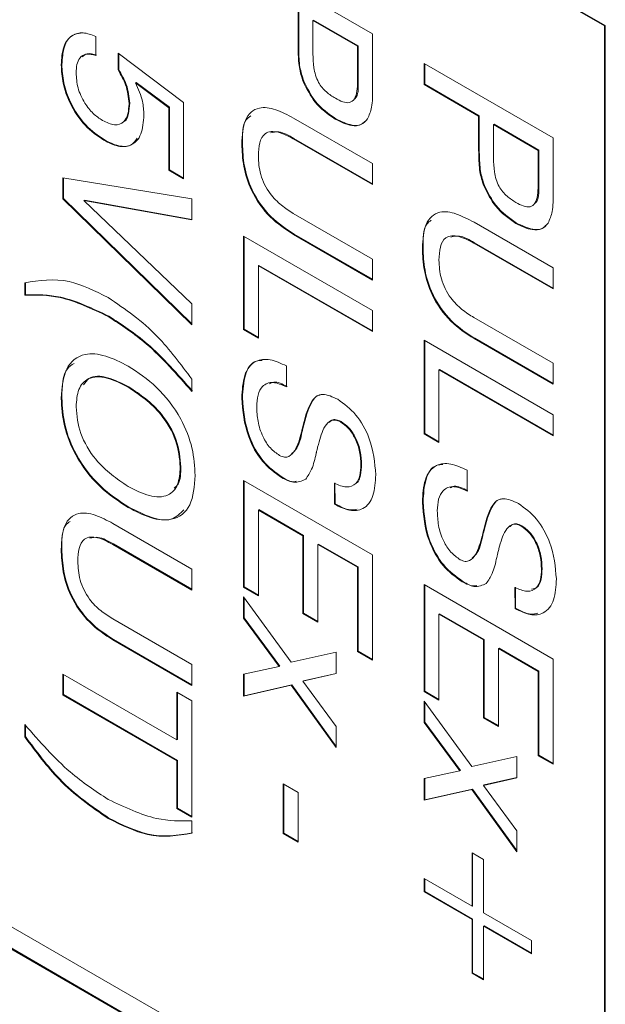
# Model space of a CAD drawing. Header units: millimetres. Extents: x 22 to 278, y 61 to 167.
# Tile 141 of 148: x 261.31 to 264.52, y 109.58 to 114.98. Entities that reach past the tile are written whole.
import ezdxf

# ---------------------------------------------------------------- set-up
doc = ezdxf.new("R2010")
doc.units = ezdxf.units.MM
doc.layers.get('0').update_dxf_attribs({"lineweight": 15})

msp = doc.modelspace()

# ---------------------------------------------------------------- linework, layer by layer
for p, q in [((264.5209, 114.9417), (239.5246, 129.3717)), ((264.5244, 114.9438), (239.5282, 129.3738)), ((239.5246, 122.5536), (264.5209, 108.1236)), ((264.5209, 108.0011), (239.5246, 122.4311)), ((264.5244, 108.0032), (239.5282, 122.4332)), ((262.541, 115.3069), (263.2481, 114.8987)), ((262.8401, 114.8525), (262.8401, 115.019)), ((262.8437, 114.8546), (262.8437, 115.0211)), ((262.9252, 114.974), (262.9217, 114.9719)), ((262.9217, 114.9719), (262.9217, 114.7879)), ((263.1665, 114.8306), (262.9217, 114.9719)), ((263.17, 114.8327), (262.9252, 114.974)), ((264.5244, 114.9438), (264.5209, 114.9417)), ((264.5209, 108.1236), (264.5209, 114.9417)), ((264.5244, 108.1256), (264.5244, 114.9438)), ((261.7318, 114.8842), (261.7318, 114.7795)), ((263.2481, 114.8987), (263.2481, 114.5962)), ((262.8437, 114.8546), (262.8401, 114.8525)), ((263.17, 114.8327), (263.1665, 114.8306)), ((263.1665, 114.6384), (263.1665, 114.8306)), ((263.17, 114.6405), (263.17, 114.8327)), ((261.8536, 114.7929), (262.2128, 114.5216)), ((261.8536, 114.7004), (261.8536, 114.7929)), ((261.8571, 114.7024), (261.8571, 114.7903)), ((261.5455, 114.7305), (261.5419, 114.7285)), ((261.8571, 114.7024), (261.8536, 114.7004)), ((263.5309, 114.7354), (264.238, 114.3272)), ((263.5309, 114.6202), (263.5309, 114.7354)), ((263.5344, 114.6223), (263.5344, 114.7334)), ((261.953, 114.632), (261.9495, 114.63)), ((262.1312, 114.4933), (261.9495, 114.63)), ((262.1347, 114.4954), (261.953, 114.632)), ((262.8718, 114.6382), (262.8683, 114.6362)), ((263.17, 114.6405), (263.1665, 114.6384)), ((263.5344, 114.6223), (263.5309, 114.6202)), ((263.8301, 114.4475), (263.5309, 114.6202)), ((263.8336, 114.4496), (263.5344, 114.6223)), ((261.9172, 114.5174), (261.9136, 114.5154)), ((262.1347, 114.4954), (262.1312, 114.4933)), ((262.1312, 114.15), (262.1312, 114.4933)), ((262.1347, 114.152), (262.1347, 114.4954)), ((262.2128, 114.5216), (262.2128, 114.1029)), ((262.8153, 114.4366), (263.2481, 114.1868)), ((263.0476, 114.4322), (263.0441, 114.4302)), ((263.8336, 114.4496), (263.8301, 114.4475)), ((263.8301, 114.281), (263.8301, 114.4475)), ((263.8336, 114.2831), (263.8336, 114.4496)), ((263.9152, 114.4025), (263.9117, 114.4004)), ((263.9117, 114.4004), (263.9117, 114.2164)), ((264.1564, 114.2591), (263.9117, 114.4004)), ((264.16, 114.2612), (263.9152, 114.4025)), ((262.8179, 114.3241), (262.8143, 114.3221)), ((263.2481, 114.0757), (262.8179, 114.3241)), ((264.238, 114.3272), (264.238, 114.0247)), ((261.7793, 114.3165), (261.7758, 114.3144)), ((262.5354, 114.2966), (262.5319, 114.2945)), ((263.2481, 114.0717), (262.8143, 114.3221)), ((263.8336, 114.2831), (263.8301, 114.281)), ((264.16, 114.2612), (264.1564, 114.2591)), ((264.1564, 114.0669), (264.1564, 114.2591)), ((264.16, 114.069), (264.16, 114.2612)), ((263.2481, 114.1868), (263.2481, 114.0717)), ((261.551, 114.1092), (262.2581, 113.9941)), ((261.551, 113.994), (261.551, 114.1092)), ((261.5545, 113.9961), (261.5545, 114.1086)), ((262.1347, 114.152), (262.1312, 114.15)), ((262.2128, 114.1029), (262.1312, 114.15)), ((262.2128, 114.107), (262.1347, 114.152)), ((263.8618, 114.0667), (263.8583, 114.0647)), ((264.16, 114.069), (264.1564, 114.0669)), ((261.5545, 113.9961), (261.551, 113.994)), ((262.2581, 113.3032), (261.551, 113.994)), ((262.2581, 113.3087), (261.5545, 113.9961)), ((261.6697, 113.9859), (261.6662, 113.9838)), ((261.6662, 113.9838), (262.2581, 113.4172)), ((262.2581, 113.8783), (261.6662, 113.9838)), ((262.2581, 113.881), (261.6697, 113.9859)), ((262.2581, 113.9941), (262.2581, 113.8783)), ((262.8143, 113.9138), (263.2481, 113.6634)), ((263.8053, 113.8651), (264.238, 113.6153)), ((264.0376, 113.8607), (264.034, 113.8587)), ((262.541, 113.789), (263.2481, 113.3807)), ((262.541, 113.276), (262.541, 113.789)), ((262.5445, 113.278), (262.5445, 113.7869)), ((262.8189, 113.8001), (262.8153, 113.7981)), ((263.2481, 113.5482), (262.8153, 113.7981)), ((263.2481, 113.5523), (262.8189, 113.8001)), ((263.8078, 113.7526), (263.8043, 113.7506)), ((264.238, 113.5002), (263.8043, 113.7506)), ((264.238, 113.5043), (263.8078, 113.7526)), ((263.5254, 113.7251), (263.5218, 113.7231)), ((262.6261, 113.6287), (262.6225, 113.6267)), ((262.6225, 113.6267), (262.6225, 113.2289)), ((263.2481, 113.2656), (262.6225, 113.6267)), ((263.2481, 113.2697), (262.6261, 113.6287)), ((263.2481, 113.6634), (263.2481, 113.5482)), ((264.238, 113.6153), (264.238, 113.5002)), ((261.3425, 113.4654), (261.3425, 113.5326)), ((261.346, 113.4674), (261.346, 113.5346)), ((261.346, 113.4674), (261.3425, 113.4654)), ((262.2581, 113.4172), (262.2581, 113.3032)), ((263.2481, 113.3807), (263.2481, 113.2656)), ((261.8036, 113.3498), (261.8, 113.3478)), ((263.8043, 113.3423), (264.238, 113.0919)), ((262.5445, 113.278), (262.541, 113.276)), ((262.6225, 113.2289), (262.541, 113.276)), ((262.6225, 113.233), (262.5445, 113.278)), ((263.5309, 113.2175), (264.238, 112.8093)), ((263.5309, 112.7045), (263.5309, 113.2175)), ((263.5344, 112.7066), (263.5344, 113.2154)), ((263.8088, 113.2286), (263.8053, 113.2266)), ((264.238, 112.9768), (263.8053, 113.2266)), ((264.238, 112.9808), (263.8088, 113.2286)), ((264.238, 113.0919), (264.238, 112.9768)), ((262.7767, 113.0771), (262.7767, 112.962)), ((263.616, 113.0573), (263.6125, 113.0552)), ((263.6125, 113.0552), (263.6125, 112.6574)), ((264.238, 112.6941), (263.6125, 113.0552)), ((264.238, 112.6982), (263.616, 113.0573)), ((262.2581, 113.004), (262.2581, 112.9368)), ((261.9126, 112.9624), (261.9091, 112.9603)), ((261.5455, 112.9013), (261.5419, 112.8993)), ((262.5354, 112.9028), (262.5319, 112.9008)), ((263.0761, 112.7722), (263.0726, 112.7702)), ((264.238, 112.8093), (264.238, 112.6941)), ((262.8631, 112.7168), (262.8595, 112.7147)), ((262.8667, 112.733), (262.8632, 112.7309)), ((263.5344, 112.7066), (263.5309, 112.7045)), ((263.6125, 112.6574), (263.5309, 112.7045)), ((263.6125, 112.6615), (263.5344, 112.7066)), ((262.1982, 112.5245), (262.1947, 112.5225)), ((263.1881, 112.5363), (263.1846, 112.5343)), ((263.7666, 112.5056), (263.7666, 112.3905)), ((262.541, 112.449), (263.2481, 112.0408)), ((262.541, 111.8628), (262.541, 112.449)), ((262.5445, 111.8648), (262.5445, 112.4469)), ((262.7537, 112.4663), (262.7502, 112.4643)), ((263.0396, 112.3182), (263.0391, 112.4336)), ((263.0431, 112.3202), (263.0427, 112.4356)), ((263.5254, 112.3313), (263.5218, 112.3293)), ((261.9126, 112.3028), (261.9091, 112.3008)), ((262.6261, 112.2888), (262.6225, 112.2867)), ((262.6225, 112.2867), (262.6225, 111.8157)), ((262.8673, 112.1454), (262.6225, 112.2867)), ((262.8708, 112.1475), (262.6261, 112.2888)), ((263.0431, 112.3202), (263.0396, 112.3182)), ((261.8254, 112.213), (262.2581, 111.9632)), ((264.066, 112.2008), (264.0625, 112.1987)), ((262.8708, 112.1475), (262.8673, 112.1454)), ((262.8673, 111.7188), (262.8673, 112.1454)), ((262.8708, 111.7209), (262.8708, 112.1475)), ((263.853, 112.1453), (263.8495, 112.1432)), ((263.8567, 112.1615), (263.8532, 112.1594)), ((261.5455, 112.073), (261.5419, 112.0709)), ((261.8279, 112.1005), (261.8244, 112.0985)), ((262.2581, 111.8481), (261.8244, 112.0985)), ((262.2581, 111.8522), (261.8279, 112.1005)), ((262.9524, 112.1004), (262.9489, 112.0983)), ((262.9489, 112.0983), (262.9489, 111.6717)), ((263.1665, 111.9727), (262.9489, 112.0983)), ((263.17, 111.9748), (262.9524, 112.1004)), ((263.2481, 112.0408), (263.2481, 111.4637)), ((262.2581, 111.9632), (262.2581, 111.8481)), ((263.17, 111.9748), (263.1665, 111.9727)), ((263.1665, 111.5108), (263.1665, 111.9727)), ((263.17, 111.5128), (263.17, 111.9748)), ((264.1781, 111.9648), (264.1746, 111.9628)), ((263.7437, 111.8949), (263.7401, 111.8928)), ((262.5445, 111.8648), (262.541, 111.8628)), ((262.6225, 111.8157), (262.541, 111.8628)), ((262.6225, 111.8197), (262.5445, 111.8648)), ((263.5309, 111.8775), (264.238, 111.4693)), ((263.5309, 111.2913), (263.5309, 111.8775)), ((263.5344, 111.2933), (263.5344, 111.8755)), ((264.0295, 111.7467), (264.0291, 111.8621)), ((264.033, 111.7487), (264.0326, 111.8641)), ((262.541, 111.8104), (262.8022, 111.4514)), ((262.541, 111.6928), (262.541, 111.8104)), ((262.5445, 111.6948), (262.5445, 111.8055)), ((264.033, 111.7487), (264.0295, 111.7467)), ((261.8244, 111.6902), (262.2581, 111.4398)), ((262.5445, 111.6948), (262.541, 111.6928)), ((262.7371, 111.4278), (262.541, 111.6928)), ((262.7407, 111.4298), (262.5445, 111.6948)), ((262.8708, 111.7209), (262.8673, 111.7188)), ((262.9489, 111.6717), (262.8673, 111.7188)), ((262.9489, 111.6758), (262.8708, 111.7209)), ((263.616, 111.7173), (263.6125, 111.7152)), ((263.6125, 111.7152), (263.6125, 111.2442)), ((263.8573, 111.5739), (263.6125, 111.7152)), ((263.8608, 111.576), (263.616, 111.7173)), ((261.8289, 111.5765), (261.8254, 111.5745)), ((262.2581, 111.3246), (261.8254, 111.5745)), ((262.2581, 111.3287), (261.8289, 111.5765)), ((263.8608, 111.576), (263.8573, 111.5739)), ((263.8573, 111.1474), (263.8573, 111.5739)), ((263.8608, 111.1494), (263.8608, 111.576)), ((263.9424, 111.5289), (263.9389, 111.5268)), ((263.9389, 111.5268), (263.9389, 111.1003)), ((264.1564, 111.4012), (263.9389, 111.5268)), ((264.16, 111.4033), (263.9424, 111.5289)), ((262.8022, 111.4514), (263.0486, 111.5069)), ((263.0486, 111.5069), (263.0486, 111.3894)), ((263.17, 111.5128), (263.1665, 111.5108)), ((263.2481, 111.4637), (263.1665, 111.5108)), ((263.2481, 111.4678), (263.17, 111.5128)), ((264.238, 111.4693), (264.238, 110.8922)), ((262.2581, 111.4398), (262.2581, 111.3246)), ((262.541, 111.3858), (262.7371, 111.4278)), ((262.7407, 111.4298), (262.7371, 111.4278)), ((261.551, 111.3874), (262.1765, 111.0263)), ((261.551, 111.2722), (261.551, 111.3874)), ((261.5545, 111.2743), (261.5545, 111.3853)), ((262.541, 111.266), (262.541, 111.3858)), ((262.5445, 111.2681), (262.5445, 111.3865)), ((263.0486, 111.3894), (262.8662, 111.3482)), ((263.0486, 111.3907), (262.8697, 111.3502)), ((264.16, 111.4033), (264.1564, 111.4012)), ((264.1564, 110.9393), (264.1564, 111.4012)), ((264.16, 110.9414), (264.16, 111.4033)), ((262.8031, 111.3257), (262.541, 111.266)), ((262.8067, 111.3277), (262.5445, 111.2681)), ((262.8067, 111.3277), (262.8031, 111.3257)), ((263.0486, 110.9834), (262.8031, 111.3257)), ((263.0486, 110.9904), (262.8067, 111.3277)), ((262.8697, 111.3502), (262.8662, 111.3482)), ((262.8662, 111.3482), (263.0486, 111.0993)), ((261.5545, 111.2743), (261.551, 111.2722)), ((262.1765, 110.9111), (261.551, 111.2722)), ((262.1801, 110.9132), (261.5545, 111.2743)), ((262.1765, 111.288), (262.2581, 111.2409)), ((262.1765, 111.0263), (262.1765, 111.288)), ((262.1801, 111.0283), (262.1801, 111.286)), ((262.5445, 111.2681), (262.541, 111.266)), ((263.5344, 111.2933), (263.5309, 111.2913)), ((263.6125, 111.2442), (263.5309, 111.2913)), ((263.6125, 111.2482), (263.5344, 111.2933)), ((262.2581, 111.2409), (262.2581, 110.6023)), ((263.5309, 111.2389), (263.7921, 110.8799)), ((263.5309, 111.1213), (263.5309, 111.2389)), ((263.5344, 111.1234), (263.5344, 111.2341)), ((263.8608, 111.1494), (263.8573, 111.1474)), ((263.9389, 111.1003), (263.8573, 111.1474)), ((263.9389, 111.1043), (263.8608, 111.1494)), ((261.3425, 111.0424), (261.3425, 111.11)), ((261.346, 111.0444), (261.346, 111.1063)), ((263.0486, 111.0993), (263.0486, 110.9834)), ((263.5344, 111.1234), (263.5309, 111.1213)), ((263.7271, 110.8563), (263.5309, 111.1213)), ((263.7306, 110.8583), (263.5344, 111.1234)), ((261.346, 111.0444), (261.3425, 111.0424)), ((262.1801, 111.0283), (262.1765, 111.0263)), ((263.7921, 110.8799), (264.0386, 110.9354)), ((264.0386, 110.9354), (264.0386, 110.8179)), ((264.16, 110.9414), (264.1564, 110.9393)), ((264.238, 110.8922), (264.1564, 110.9393)), ((264.238, 110.8963), (264.16, 110.9414)), ((262.1801, 110.9132), (262.1765, 110.9111)), ((262.1765, 110.6494), (262.1765, 110.9111)), ((262.1801, 110.6515), (262.1801, 110.9132)), ((263.5309, 110.8143), (263.7271, 110.8563)), ((263.5309, 110.6946), (263.5309, 110.8143)), ((263.5344, 110.6966), (263.5344, 110.8151)), ((263.7306, 110.8583), (263.7271, 110.8563)), ((264.0386, 110.8179), (263.8561, 110.7767)), ((264.0386, 110.8192), (263.8597, 110.7787)), ((262.7585, 110.7845), (262.8401, 110.7374)), ((262.7585, 110.5123), (262.7585, 110.7845)), ((262.7621, 110.5144), (262.7621, 110.7825)), ((263.8597, 110.7787), (263.8561, 110.7767)), ((263.8561, 110.7767), (264.0386, 110.5278)), ((262.8401, 110.7374), (262.8401, 110.4652)), ((263.7931, 110.7542), (263.5309, 110.6946)), ((263.7966, 110.7562), (263.5344, 110.6966)), ((263.7966, 110.7562), (263.7931, 110.7542)), ((264.0386, 110.412), (263.7931, 110.7542)), ((264.0386, 110.4189), (263.7966, 110.7562)), ((262.1801, 110.6515), (262.1765, 110.6494)), ((262.2581, 110.6064), (262.1801, 110.6515)), ((263.5344, 110.6966), (263.5309, 110.6946)), ((262.2581, 110.6023), (262.1765, 110.6494)), ((261.8036, 110.5966), (261.8, 110.5946)), ((262.2581, 110.5814), (262.2581, 110.5138)), ((262.7621, 110.5144), (262.7585, 110.5123)), ((262.8401, 110.4652), (262.7585, 110.5123)), ((262.8401, 110.4693), (262.7621, 110.5144)), ((264.0386, 110.5278), (264.0386, 110.412)), ((263.7938, 110.4067), (263.8573, 110.3701)), ((263.7938, 110.1136), (263.7938, 110.4067)), ((263.7973, 110.1156), (263.7973, 110.4047)), ((263.8573, 110.3701), (263.8573, 110.077)), ((263.5309, 110.2654), (263.7938, 110.1136)), ((263.5309, 110.1921), (263.5309, 110.2654)), ((263.5344, 110.1941), (263.5344, 110.2633)), ((263.5344, 110.1941), (263.5309, 110.1921)), ((263.7938, 110.0403), (263.5309, 110.1921)), ((263.7973, 110.0423), (263.5344, 110.1941)), ((263.7973, 110.1156), (263.7938, 110.1136)), ((263.8573, 110.077), (264.1202, 109.9252)), ((263.7973, 110.0423), (263.7938, 110.0403)), ((263.7938, 109.7472), (263.7938, 110.0403)), ((263.7973, 109.7492), (263.7973, 110.0423)), ((263.8608, 110.0057), (263.8573, 110.0037)), ((263.8573, 110.0037), (263.8573, 109.7106)), ((264.1202, 109.8519), (263.8573, 110.0037)), ((264.1202, 109.856), (263.8608, 110.0057)), ((264.1202, 109.9252), (264.1202, 109.8519)), ((263.7973, 109.7492), (263.7938, 109.7472)), ((263.8573, 109.7106), (263.7938, 109.7472)), ((263.8573, 109.7146), (263.7973, 109.7492))]:
    msp.add_line(p, q)
for points, knots in [([(261.5419, 114.7285), (261.5442, 114.7629), (261.5487, 114.8317), (261.5947, 114.8924), (261.6597, 114.9112), (261.7077, 114.8932), (261.7318, 114.8842)], [0, 0, 0, 0, 0.280338, 0.559784, 0.779725, 1, 1, 1, 1]), ([(261.5455, 114.7305), (261.5479, 114.7646), (261.5526, 114.8326), (261.5929, 114.893), (261.6332, 114.8992), (261.6475, 114.9014)], [0, 0, 0, 0, 0.393178, 0.785106, 1, 1, 1, 1]), ([(262.8683, 114.6362), (262.86, 114.6623), (262.8463, 114.7053), (262.8421, 114.7612), (262.8403, 114.8072), (262.8402, 114.8374), (262.8401, 114.8525)], [0, 0, 0, 0, 0.339029, 0.559283, 0.779627, 1, 1, 1, 1]), ([(262.8718, 114.6382), (262.8635, 114.6643), (262.8498, 114.7074), (262.8456, 114.7632), (262.8439, 114.8093), (262.8437, 114.8395), (262.8437, 114.8546)], [0, 0, 0, 0, 0.339029, 0.559283, 0.779627, 1, 1, 1, 1]), ([(261.7318, 114.7795), (261.7143, 114.7844), (261.6793, 114.794), (261.6435, 114.7711), (261.626, 114.7313), (261.6244, 114.6998), (261.6235, 114.684)], [0, 0, 0, 0, 0.279683, 0.558942, 0.779277, 1, 1, 1, 1]), ([(261.7353, 114.7816), (261.7173, 114.7871), (261.6862, 114.7968), (261.6661, 114.7802), (261.6576, 114.7732)], [0, 0, 0, 0, 0.576532, 1, 1, 1, 1]), ([(262.9217, 114.7879), (262.9223, 114.7635), (262.9235, 114.7149), (262.9443, 114.6349), (262.9954, 114.5758), (263.0283, 114.5553), (263.0448, 114.5449)], [0, 0, 0, 0, 0.281601, 0.560036, 0.778958, 1, 1, 1, 1]), ([(261.7758, 114.3144), (261.7402, 114.3389), (261.6692, 114.3877), (261.5894, 114.5095), (261.5474, 114.6289), (261.5438, 114.6952), (261.5419, 114.7285)], [0, 0, 0, 0, 0.279853, 0.558986, 0.77924, 1, 1, 1, 1]), ([(261.7793, 114.3165), (261.7438, 114.3409), (261.6727, 114.3898), (261.593, 114.5115), (261.5509, 114.6309), (261.5473, 114.6973), (261.5455, 114.7305)], [0, 0, 0, 0, 0.279853, 0.558986, 0.77924, 1, 1, 1, 1]), ([(261.9172, 114.5174), (261.914, 114.5518), (261.9083, 114.6134), (261.8728, 114.6752), (261.8571, 114.7024)], [0, 0, 0, 0, 0.559183, 1, 1, 1, 1]), ([(261.6235, 114.684), (261.6253, 114.6572), (261.6287, 114.6038), (261.6657, 114.5217), (261.7158, 114.4582), (261.7508, 114.435), (261.7683, 114.4234)], [0, 0, 0, 0, 0.2802804, 0.5595279, 0.7794727, 1, 1, 1, 1]), ([(261.9136, 114.5154), (261.9104, 114.5498), (261.9048, 114.6114), (261.8692, 114.6731), (261.8536, 114.7004)], [0, 0, 0, 0, 0.559183, 1, 1, 1, 1]), ([(261.9495, 114.63), (261.9645, 114.5957), (261.9914, 114.5344), (261.9941, 114.478), (261.9952, 114.4531)], [0, 0, 0, 0, 0.558768, 1, 1, 1, 1]), ([(263.0441, 114.4302), (263.0042, 114.458), (262.9329, 114.5076), (262.888, 114.5969), (262.8683, 114.6362)], [0, 0, 0, 0, 0.55983, 1, 1, 1, 1]), ([(263.0476, 114.4322), (263.0077, 114.46), (262.9364, 114.5097), (262.8916, 114.5989), (262.8718, 114.6382)], [0, 0, 0, 0, 0.55983, 1, 1, 1, 1]), ([(263.0448, 114.5449), (263.0583, 114.5378), (263.0852, 114.5235), (263.1243, 114.5173), (263.1638, 114.5483), (263.1654, 114.6012), (263.1665, 114.6384)], [0, 0, 0, 0, 0.1877603, 0.3747799, 0.5608685, 1, 1, 1, 1]), ([(263.1464, 114.5388), (263.1485, 114.5402), (263.1722, 114.556), (263.171, 114.6002), (263.17, 114.6405)], [0, 0, 0, 0, 0.08885, 1, 1, 1, 1]), ([(263.2481, 114.5962), (263.2485, 114.5611), (263.2494, 114.4984), (263.2299, 114.4519), (263.2213, 114.4314)], [0, 0, 0, 0, 0.561022, 1, 1, 1, 1]), ([(261.7683, 114.4234), (261.7907, 114.4127), (261.8354, 114.3914), (261.8861, 114.4097), (261.9105, 114.4566), (261.9126, 114.4958), (261.9136, 114.5154)], [0, 0, 0, 0, 0.280047, 0.558892, 0.779158, 1, 1, 1, 1]), ([(261.8867, 114.419), (261.8873, 114.4192), (261.9017, 114.4238), (261.9128, 114.4609), (261.9157, 114.4985), (261.9172, 114.5174)], [0, 0, 0, 0, 0.022582, 0.510652, 1, 1, 1, 1]), ([(262.5319, 114.2945), (262.5344, 114.3414), (262.5395, 114.4347), (262.6156, 114.5032), (262.7176, 114.4879), (262.7827, 114.4537), (262.8153, 114.4366)], [0, 0, 0, 0, 0.280565, 0.558332, 0.778736, 1, 1, 1, 1]), ([(261.9952, 114.4531), (261.9926, 114.4157), (261.9873, 114.3413), (261.9311, 114.2821), (261.8549, 114.2753), (261.8022, 114.3014), (261.7758, 114.3144)], [0, 0, 0, 0, 0.280328, 0.559443, 0.779442, 1, 1, 1, 1]), ([(262.5354, 114.2966), (262.535, 114.3475), (262.5345, 114.415), (262.5715, 114.4417), (262.5807, 114.4483)], [0, 0, 0, 0, 0.753628, 1, 1, 1, 1]), ([(263.2213, 114.4314), (263.2101, 114.4193), (263.1877, 114.3951), (263.1249, 114.3912), (263.0747, 114.4154), (263.0441, 114.4302)], [0, 0, 0, 0, 0.279977, 0.560215, 1, 1, 1, 1]), ([(263.2065, 114.4181), (263.2007, 114.4123), (263.1834, 114.395), (263.128, 114.394), (263.0781, 114.4177), (263.0476, 114.4322)], [0, 0, 0, 0, 0.1631359, 0.4888493, 1, 1, 1, 1]), ([(261.9587, 114.3262), (261.9488, 114.3122), (261.9254, 114.2795), (261.8576, 114.2783), (261.8055, 114.3037), (261.7793, 114.3165)], [0, 0, 0, 0, 0.272355, 0.635716, 1, 1, 1, 1]), ([(262.8143, 114.3221), (262.7863, 114.3368), (262.7306, 114.3662), (262.6578, 114.363), (262.6259, 114.3032), (262.6237, 114.2539), (262.6225, 114.2291)], [0, 0, 0, 0, 0.281156, 0.559289, 0.779022, 1, 1, 1, 1]), ([(262.8179, 114.3241), (262.789, 114.3407), (262.7416, 114.3679), (262.7034, 114.3588), (262.6885, 114.3553)], [0, 0, 0, 0, 0.608948, 1, 1, 1, 1]), ([(262.8153, 113.7981), (262.7719, 113.8261), (262.6853, 113.882), (262.5815, 114.0277), (262.5369, 114.1742), (262.5336, 114.2544), (262.5319, 114.2945)], [0, 0, 0, 0, 0.28063, 0.558736, 0.77891, 1, 1, 1, 1]), ([(262.8189, 113.8001), (262.7754, 113.8282), (262.6889, 113.8841), (262.585, 114.0298), (262.5405, 114.1762), (262.5371, 114.2564), (262.5354, 114.2966)], [0, 0, 0, 0, 0.28063, 0.558736, 0.77891, 1, 1, 1, 1]), ([(263.8583, 114.0647), (263.8499, 114.0908), (263.8362, 114.1338), (263.8321, 114.1897), (263.8303, 114.2357), (263.8301, 114.2659), (263.8301, 114.281)], [0, 0, 0, 0, 0.339029, 0.559283, 0.779627, 1, 1, 1, 1]), ([(263.8618, 114.0667), (263.8535, 114.0928), (263.8398, 114.1359), (263.8356, 114.1918), (263.8338, 114.2378), (263.8337, 114.268), (263.8336, 114.2831)], [0, 0, 0, 0, 0.339029, 0.559283, 0.779627, 1, 1, 1, 1]), ([(262.6225, 114.2291), (262.6242, 114.1955), (262.6275, 114.1287), (262.6794, 114.0233), (262.7485, 113.9552), (262.7924, 113.9276), (262.8143, 113.9138)], [0, 0, 0, 0, 0.280597, 0.558183, 0.778693, 1, 1, 1, 1]), ([(263.9117, 114.2164), (263.9123, 114.192), (263.9135, 114.1434), (263.9342, 114.0634), (263.9854, 114.0043), (264.0182, 113.9838), (264.0347, 113.9735)], [0, 0, 0, 0, 0.281601, 0.560036, 0.778958, 1, 1, 1, 1]), ([(264.034, 113.8587), (263.9941, 113.8865), (263.9228, 113.9362), (263.878, 114.0254), (263.8583, 114.0647)], [0, 0, 0, 0, 0.55983, 1, 1, 1, 1]), ([(264.0376, 113.8607), (263.9977, 113.8885), (263.9263, 113.9382), (263.8815, 114.0275), (263.8618, 114.0667)], [0, 0, 0, 0, 0.55983, 1, 1, 1, 1]), ([(264.0347, 113.9735), (264.0482, 113.9663), (264.0752, 113.952), (264.1142, 113.9459), (264.1538, 113.9768), (264.1553, 114.0298), (264.1564, 114.0669)], [0, 0, 0, 0, 0.18776, 0.37478, 0.560868, 1, 1, 1, 1]), ([(264.1363, 113.9673), (264.1384, 113.9687), (264.1621, 113.9846), (264.161, 114.0287), (264.16, 114.069)], [0, 0, 0, 0, 0.08885, 1, 1, 1, 1]), ([(264.238, 114.0247), (264.2385, 113.9896), (264.2393, 113.9269), (264.2198, 113.8804), (264.2112, 113.8599)], [0, 0, 0, 0, 0.561022, 1, 1, 1, 1]), ([(263.5218, 113.7231), (263.5244, 113.7699), (263.5295, 113.8633), (263.6055, 113.9317), (263.7076, 113.9164), (263.7727, 113.8822), (263.8053, 113.8651)], [0, 0, 0, 0, 0.2805654, 0.558332, 0.7787362, 1, 1, 1, 1]), ([(263.5254, 113.7251), (263.525, 113.776), (263.5245, 113.8435), (263.5615, 113.8702), (263.5706, 113.8768)], [0, 0, 0, 0, 0.753628, 1, 1, 1, 1]), ([(264.2112, 113.8599), (264.2001, 113.8478), (264.1777, 113.8236), (264.1149, 113.8197), (264.0647, 113.8439), (264.034, 113.8587)], [0, 0, 0, 0, 0.2799774, 0.5602153, 1, 1, 1, 1]), ([(264.1964, 113.8466), (264.1907, 113.8408), (264.1733, 113.8235), (264.1179, 113.8225), (264.068, 113.8463), (264.0376, 113.8607)], [0, 0, 0, 0, 0.163136, 0.488849, 1, 1, 1, 1]), ([(263.8043, 113.7506), (263.7763, 113.7653), (263.7206, 113.7947), (263.6477, 113.7915), (263.6159, 113.7318), (263.6136, 113.6824), (263.6125, 113.6576)], [0, 0, 0, 0, 0.281156, 0.559289, 0.779022, 1, 1, 1, 1]), ([(263.8078, 113.7526), (263.779, 113.7692), (263.7316, 113.7964), (263.6934, 113.7873), (263.6784, 113.7838)], [0, 0, 0, 0, 0.608948, 1, 1, 1, 1]), ([(263.8053, 113.2266), (263.7618, 113.2546), (263.6753, 113.3105), (263.5715, 113.4562), (263.5269, 113.6027), (263.5235, 113.6829), (263.5218, 113.7231)], [0, 0, 0, 0, 0.28063, 0.558736, 0.77891, 1, 1, 1, 1]), ([(263.8088, 113.2286), (263.7653, 113.2567), (263.6788, 113.3126), (263.575, 113.4583), (263.5304, 113.6047), (263.5271, 113.6849), (263.5254, 113.7251)], [0, 0, 0, 0, 0.28063, 0.558736, 0.77891, 1, 1, 1, 1]), ([(263.6125, 113.6576), (263.6142, 113.6241), (263.6175, 113.5572), (263.6693, 113.4518), (263.7385, 113.3837), (263.7823, 113.3561), (263.8043, 113.3423)], [0, 0, 0, 0, 0.280597, 0.558183, 0.778693, 1, 1, 1, 1]), ([(261.3425, 113.5326), (261.4211, 113.5457), (261.5614, 113.5692), (261.7271, 113.4882), (261.8, 113.4525)], [0, 0, 0, 0, 0.559746, 1, 1, 1, 1]), ([(261.8, 113.3478), (261.7101, 113.3906), (261.5493, 113.467), (261.4058, 113.4659), (261.3425, 113.4654)], [0, 0, 0, 0, 0.55939, 1, 1, 1, 1]), ([(261.8036, 113.3498), (261.7136, 113.3926), (261.5529, 113.469), (261.4093, 113.4679), (261.346, 113.4674)], [0, 0, 0, 0, 0.55939, 1, 1, 1, 1]), ([(261.8, 113.4525), (261.893, 113.3882), (262.0592, 113.2731), (262.1973, 113.0864), (262.2581, 113.004)], [0, 0, 0, 0, 0.55912, 1, 1, 1, 1]), ([(262.2581, 112.9368), (262.1768, 113.0298), (262.0317, 113.1959), (261.8708, 113.3014), (261.8, 113.3478)], [0, 0, 0, 0, 0.55994, 1, 1, 1, 1]), ([(262.2617, 112.9388), (262.1804, 113.0318), (262.0352, 113.1979), (261.8743, 113.3034), (261.8036, 113.3498)], [0, 0, 0, 0, 0.55994, 1, 1, 1, 1]), ([(261.5419, 112.8993), (261.5466, 112.958), (261.5559, 113.0751), (261.6579, 113.1518), (261.7848, 113.1396), (261.8676, 113.0969), (261.9091, 113.0755)], [0, 0, 0, 0, 0.279975, 0.558537, 0.77894, 1, 1, 1, 1]), ([(261.5455, 112.9013), (261.5468, 112.9646), (261.5486, 113.051), (261.5989, 113.0826), (261.6123, 113.0911)], [0, 0, 0, 0, 0.732905, 1, 1, 1, 1]), ([(262.5319, 112.9008), (262.5342, 112.9444), (262.5388, 113.0313), (262.5969, 113.1097), (262.6854, 113.1187), (262.7462, 113.091), (262.7767, 113.0771)], [0, 0, 0, 0, 0.280657, 0.559429, 0.779298, 1, 1, 1, 1]), ([(262.5354, 112.9028), (262.5381, 112.9456), (262.5433, 113.0309), (262.588, 113.1056), (262.6332, 113.107), (262.6442, 113.1074)], [0, 0, 0, 0, 0.432418, 0.861932, 1, 1, 1, 1]), ([(261.9091, 113.0755), (261.962, 113.041), (262.0675, 112.9724), (262.1978, 112.804), (262.2678, 112.6241), (262.2734, 112.525), (262.2762, 112.4754)], [0, 0, 0, 0, 0.280656, 0.559563, 0.779404, 1, 1, 1, 1]), ([(261.9091, 112.9603), (261.8698, 112.9805), (261.7916, 113.0207), (261.6911, 113.0192), (261.6309, 112.9551), (261.626, 112.8865), (261.6235, 112.8522)], [0, 0, 0, 0, 0.280915, 0.560221, 0.779754, 1, 1, 1, 1]), ([(261.9126, 112.9624), (261.8738, 112.9819), (261.7965, 113.021), (261.7022, 113.0267), (261.6732, 112.9866), (261.6641, 112.974)], [0, 0, 0, 0, 0.40848, 0.814619, 1, 1, 1, 1]), ([(262.7767, 112.962), (262.7513, 112.9734), (262.7007, 112.9961), (262.6449, 112.9727), (262.617, 112.92), (262.6146, 112.8756), (262.6135, 112.8533)], [0, 0, 0, 0, 0.2799175, 0.5588303, 0.7791028, 1, 1, 1, 1]), ([(262.7802, 112.964), (262.7539, 112.9776), (262.7169, 112.9967), (262.6909, 112.9832), (262.6834, 112.9793)], [0, 0, 0, 0, 0.711175, 1, 1, 1, 1]), ([(262.1947, 112.5225), (262.1904, 112.5706), (262.1819, 112.6667), (262.0734, 112.8497), (261.9715, 112.9183), (261.9091, 112.9603)], [0, 0, 0, 0, 0.280387, 0.559941, 1, 1, 1, 1]), ([(262.1982, 112.5245), (262.194, 112.5726), (262.1855, 112.6687), (262.077, 112.8518), (261.975, 112.9204), (261.9126, 112.9624)], [0, 0, 0, 0, 0.280387, 0.559941, 1, 1, 1, 1]), ([(262.8632, 112.7309), (262.8765, 112.7874), (262.8932, 112.858), (262.94, 112.9135), (262.9862, 112.9273), (263.0292, 112.9072), (263.0578, 112.8939)], [0, 0, 0, 0, 0.5009429, 0.6261882, 0.7512681, 1, 1, 1, 1]), ([(261.9091, 112.3008), (261.8563, 112.3351), (261.751, 112.4035), (261.6208, 112.5713), (261.5505, 112.7508), (261.5448, 112.8497), (261.5419, 112.8993)], [0, 0, 0, 0, 0.2806789, 0.5596353, 0.7794046, 1, 1, 1, 1]), ([(261.9126, 112.3028), (261.8598, 112.3372), (261.7546, 112.4056), (261.6243, 112.5733), (261.554, 112.7528), (261.5483, 112.8518), (261.5455, 112.9013)], [0, 0, 0, 0, 0.2806789, 0.5596353, 0.7794046, 1, 1, 1, 1]), ([(262.7502, 112.4643), (262.7135, 112.4908), (262.6401, 112.5437), (262.546, 112.7171), (262.5373, 112.8311), (262.5319, 112.9008)], [0, 0, 0, 0, 0.28001, 0.560069, 1, 1, 1, 1]), ([(262.7537, 112.4663), (262.717, 112.4928), (262.6436, 112.5457), (262.5496, 112.7191), (262.5408, 112.8331), (262.5354, 112.9028)], [0, 0, 0, 0, 0.28001, 0.560069, 1, 1, 1, 1]), ([(262.8667, 112.733), (262.8806, 112.7883), (262.8978, 112.8575), (262.9391, 112.9129), (262.9571, 112.9166), (262.9634, 112.9179)], [0, 0, 0, 0, 0.723483, 0.904367, 1, 1, 1, 1]), ([(263.0578, 112.8939), (263.0925, 112.8686), (263.1619, 112.8182), (263.2516, 112.6546), (263.2607, 112.5463), (263.2662, 112.4801)], [0, 0, 0, 0, 0.280081, 0.560249, 1, 1, 1, 1]), ([(261.6235, 112.8522), (261.6278, 112.8041), (261.6365, 112.7082), (261.7454, 112.5261), (261.847, 112.4578), (261.9091, 112.416)], [0, 0, 0, 0, 0.280273, 0.559939, 1, 1, 1, 1]), ([(262.6135, 112.8533), (262.6145, 112.8271), (262.6167, 112.7749), (262.6419, 112.6938), (262.6865, 112.6226), (262.7215, 112.5982), (262.739, 112.5859)], [0, 0, 0, 0, 0.281124, 0.560949, 0.780338, 1, 1, 1, 1]), ([(263.0726, 112.7702), (263.0633, 112.7744), (263.0448, 112.7827), (263.0132, 112.7771), (262.9758, 112.7361), (262.9613, 112.6826), (262.9516, 112.6469)], [0, 0, 0, 0, 0.12479, 0.249814, 0.499493, 1, 1, 1, 1]), ([(263.0761, 112.7722), (263.0669, 112.7763), (263.0486, 112.7844), (263.0254, 112.7821), (263.0162, 112.7714), (263.0122, 112.7667)], [0, 0, 0, 0, 0.357857, 0.716385, 1, 1, 1, 1]), ([(263.1846, 112.5343), (263.1835, 112.5574), (263.1814, 112.6037), (263.158, 112.6752), (263.1188, 112.7377), (263.088, 112.7594), (263.0726, 112.7702)], [0, 0, 0, 0, 0.281007, 0.560859, 0.780365, 1, 1, 1, 1]), ([(263.1881, 112.5363), (263.1871, 112.5595), (263.1849, 112.6057), (263.1616, 112.6772), (263.1224, 112.7397), (263.0915, 112.7614), (263.0761, 112.7722)], [0, 0, 0, 0, 0.281007, 0.560859, 0.780365, 1, 1, 1, 1]), ([(262.739, 112.5859), (262.7483, 112.5818), (262.7671, 112.5736), (262.7984, 112.5814), (262.8349, 112.6244), (262.8497, 112.6786), (262.8595, 112.7147)], [0, 0, 0, 0, 0.1246741, 0.2496046, 0.4993263, 1, 1, 1, 1]), ([(262.8048, 112.5946), (262.8123, 112.6013), (262.8429, 112.6287), (262.8544, 112.6789), (262.8631, 112.7168)], [0, 0, 0, 0, 0.244091, 1, 1, 1, 1]), ([(262.8595, 112.7147), (262.8601, 112.7178), (262.8613, 112.7233), (262.8626, 112.7286), (262.8632, 112.7309)], [0, 0, 0, 0, 0.560002, 1, 1, 1, 1]), ([(262.8631, 112.7168), (262.8637, 112.7199), (262.8648, 112.7253), (262.8661, 112.7306), (262.8667, 112.733)], [0, 0, 0, 0, 0.560002, 1, 1, 1, 1]), ([(262.9397, 112.5981), (262.9329, 112.5674), (262.9207, 112.5126), (262.8938, 112.473), (262.882, 112.4556)], [0, 0, 0, 0, 0.560907, 1, 1, 1, 1]), ([(262.9421, 112.6083), (262.9417, 112.6064), (262.941, 112.6029), (262.9401, 112.5996), (262.9397, 112.5981)], [0, 0, 0, 0, 0.55994, 1, 1, 1, 1]), ([(262.9516, 112.6469), (262.9498, 112.6397), (262.9466, 112.6269), (262.9435, 112.614), (262.9421, 112.6083)], [0, 0, 0, 0, 0.5599994, 1, 1, 1, 1]), ([(263.5218, 112.3293), (263.5242, 112.3729), (263.5288, 112.4598), (263.5869, 112.5382), (263.6753, 112.5472), (263.7361, 112.5195), (263.7666, 112.5056)], [0, 0, 0, 0, 0.280657, 0.559429, 0.779298, 1, 1, 1, 1]), ([(261.9091, 112.416), (261.9482, 112.3958), (262.0263, 112.3556), (262.1268, 112.3563), (262.1872, 112.4199), (262.1922, 112.4882), (262.1947, 112.5225)], [0, 0, 0, 0, 0.28094, 0.560286, 0.779784, 1, 1, 1, 1]), ([(262.1617, 112.4059), (262.1694, 112.413), (262.1961, 112.4372), (262.1973, 112.4882), (262.1982, 112.5245)], [0, 0, 0, 0, 0.288445, 1, 1, 1, 1]), ([(263.0391, 112.4336), (263.0618, 112.424), (263.1071, 112.4049), (263.158, 112.425), (263.1818, 112.474), (263.1837, 112.5142), (263.1846, 112.5343)], [0, 0, 0, 0, 0.280266, 0.558887, 0.779096, 1, 1, 1, 1]), ([(263.1575, 112.4341), (263.1585, 112.4344), (263.1732, 112.4397), (263.1841, 112.4783), (263.1868, 112.5169), (263.1881, 112.5363)], [0, 0, 0, 0, 0.0329547, 0.5157145, 1, 1, 1, 1]), ([(263.5254, 112.3313), (263.528, 112.3741), (263.5333, 112.4594), (263.5779, 112.5341), (263.6232, 112.5356), (263.6342, 112.5359)], [0, 0, 0, 0, 0.432418, 0.861932, 1, 1, 1, 1]), ([(262.2762, 112.4754), (262.2716, 112.4167), (262.2624, 112.2997), (262.16, 112.2238), (262.0332, 112.2365), (261.9505, 112.2793), (261.9091, 112.3008)], [0, 0, 0, 0, 0.2799495, 0.5584674, 0.7789101, 1, 1, 1, 1]), ([(262.882, 112.4556), (262.8608, 112.4459), (262.8229, 112.4286), (262.7724, 112.4533), (262.7502, 112.4643)], [0, 0, 0, 0, 0.558284, 1, 1, 1, 1]), ([(262.8297, 112.4444), (262.8259, 112.4433), (262.8046, 112.4368), (262.7767, 112.453), (262.7537, 112.4663)], [0, 0, 0, 0, 0.178091, 1, 1, 1, 1]), ([(263.2662, 112.4801), (263.2639, 112.4398), (263.2593, 112.3595), (263.2053, 112.288), (263.1244, 112.277), (263.0679, 112.3044), (263.0396, 112.3182)], [0, 0, 0, 0, 0.28065, 0.559701, 0.779492, 1, 1, 1, 1]), ([(263.7666, 112.3905), (263.7413, 112.4019), (263.6907, 112.4247), (263.6348, 112.4012), (263.6069, 112.3485), (263.6046, 112.3041), (263.6034, 112.2819)], [0, 0, 0, 0, 0.2799175, 0.5588303, 0.7791028, 1, 1, 1, 1]), ([(263.7701, 112.3925), (263.7438, 112.4061), (263.7068, 112.4252), (263.6808, 112.4117), (263.6733, 112.4078)], [0, 0, 0, 0, 0.711175, 1, 1, 1, 1]), ([(263.7401, 111.8928), (263.7034, 111.9193), (263.63, 111.9722), (263.536, 112.1456), (263.5272, 112.2596), (263.5218, 112.3293)], [0, 0, 0, 0, 0.28001, 0.560069, 1, 1, 1, 1]), ([(263.7437, 111.8949), (263.707, 111.9213), (263.6335, 111.9742), (263.5395, 112.1477), (263.5307, 112.2617), (263.5254, 112.3313)], [0, 0, 0, 0, 0.28001, 0.560069, 1, 1, 1, 1]), ([(263.8532, 112.1594), (263.8665, 112.2159), (263.8831, 112.2865), (263.93, 112.342), (263.9762, 112.3558), (264.0192, 112.3357), (264.0478, 112.3224)], [0, 0, 0, 0, 0.5009429, 0.6261882, 0.7512681, 1, 1, 1, 1]), ([(263.8567, 112.1615), (263.8705, 112.2169), (263.8878, 112.2861), (263.9291, 112.3414), (263.9471, 112.3451), (263.9533, 112.3464)], [0, 0, 0, 0, 0.723483, 0.904367, 1, 1, 1, 1]), ([(261.5419, 112.0709), (261.5445, 112.1178), (261.5496, 112.2111), (261.6256, 112.2796), (261.7277, 112.2643), (261.7928, 112.2301), (261.8254, 112.213)], [0, 0, 0, 0, 0.280565, 0.558332, 0.778736, 1, 1, 1, 1]), ([(262.2133, 112.2885), (262.1939, 112.2678), (262.1503, 112.2215), (262.0355, 112.2402), (261.9536, 112.2819), (261.9126, 112.3028)], [0, 0, 0, 0, 0.286987, 0.642971, 1, 1, 1, 1]), ([(263.1641, 112.2923), (263.1518, 112.2895), (263.1162, 112.2813), (263.072, 112.3048), (263.0431, 112.3202)], [0, 0, 0, 0, 0.34456, 1, 1, 1, 1]), ([(263.6034, 112.2819), (263.6045, 112.2557), (263.6066, 112.2034), (263.6319, 112.1223), (263.6764, 112.0512), (263.7114, 112.0267), (263.7289, 112.0144)], [0, 0, 0, 0, 0.281124, 0.560949, 0.780338, 1, 1, 1, 1]), ([(264.0478, 112.3224), (264.0825, 112.2972), (264.1519, 112.2467), (264.2415, 112.0831), (264.2506, 111.9748), (264.2561, 111.9086)], [0, 0, 0, 0, 0.280081, 0.560249, 1, 1, 1, 1]), ([(261.5455, 112.073), (261.5451, 112.1239), (261.5446, 112.1914), (261.5816, 112.2181), (261.5907, 112.2247)], [0, 0, 0, 0, 0.753628, 1, 1, 1, 1]), ([(264.0625, 112.1987), (264.0533, 112.2029), (264.0348, 112.2112), (264.0031, 112.2056), (263.9657, 112.1646), (263.9512, 112.1111), (263.9415, 112.0754)], [0, 0, 0, 0, 0.12479, 0.249814, 0.499493, 1, 1, 1, 1]), ([(264.066, 112.2008), (264.0569, 112.2048), (264.0385, 112.2129), (264.0154, 112.2106), (264.0062, 112.1999), (264.0021, 112.1952)], [0, 0, 0, 0, 0.3578568, 0.716385, 1, 1, 1, 1]), ([(264.1746, 111.9628), (264.1735, 111.9859), (264.1714, 112.0322), (264.148, 112.1037), (264.1088, 112.1662), (264.0779, 112.1879), (264.0625, 112.1987)], [0, 0, 0, 0, 0.281007, 0.560859, 0.780365, 1, 1, 1, 1]), ([(264.1781, 111.9648), (264.177, 111.988), (264.1749, 112.0342), (264.1515, 112.1057), (264.1123, 112.1682), (264.0815, 112.1899), (264.066, 112.2008)], [0, 0, 0, 0, 0.281007, 0.560859, 0.780365, 1, 1, 1, 1]), ([(261.8244, 112.0985), (261.7964, 112.1132), (261.7407, 112.1426), (261.6678, 112.1394), (261.636, 112.0796), (261.6337, 112.0303), (261.6326, 112.0055)], [0, 0, 0, 0, 0.2811563, 0.5592891, 0.7790219, 1, 1, 1, 1]), ([(261.8279, 112.1005), (261.7991, 112.1171), (261.7517, 112.1443), (261.7135, 112.1352), (261.6985, 112.1317)], [0, 0, 0, 0, 0.608948, 1, 1, 1, 1]), ([(263.7289, 112.0144), (263.7383, 112.0103), (263.757, 112.0022), (263.7883, 112.0099), (263.8248, 112.0529), (263.8396, 112.1071), (263.8495, 112.1432)], [0, 0, 0, 0, 0.1246741, 0.2496046, 0.4993263, 1, 1, 1, 1]), ([(263.7948, 112.0231), (263.8022, 112.0298), (263.8329, 112.0572), (263.8443, 112.1074), (263.853, 112.1453)], [0, 0, 0, 0, 0.244091, 1, 1, 1, 1]), ([(263.8495, 112.1432), (263.8501, 112.1463), (263.8512, 112.1518), (263.8526, 112.1571), (263.8532, 112.1594)], [0, 0, 0, 0, 0.5600021, 1, 1, 1, 1]), ([(263.853, 112.1453), (263.8536, 112.1484), (263.8547, 112.1539), (263.8561, 112.1592), (263.8567, 112.1615)], [0, 0, 0, 0, 0.5600021, 1, 1, 1, 1]), ([(261.8254, 111.5745), (261.7819, 111.6025), (261.6954, 111.6584), (261.5916, 111.8041), (261.547, 111.9506), (261.5436, 112.0308), (261.5419, 112.0709)], [0, 0, 0, 0, 0.28063, 0.558736, 0.77891, 1, 1, 1, 1]), ([(261.8289, 111.5765), (261.7855, 111.6046), (261.6989, 111.6605), (261.5951, 111.8062), (261.5505, 111.9526), (261.5472, 112.0328), (261.5455, 112.073)], [0, 0, 0, 0, 0.28063, 0.558736, 0.77891, 1, 1, 1, 1]), ([(263.9415, 112.0754), (263.9397, 112.0682), (263.9365, 112.0554), (263.9334, 112.0425), (263.9321, 112.0369)], [0, 0, 0, 0, 0.559999, 1, 1, 1, 1]), ([(261.6326, 112.0055), (261.6343, 111.9719), (261.6376, 111.9051), (261.6894, 111.7997), (261.7586, 111.7316), (261.8024, 111.704), (261.8244, 111.6902)], [0, 0, 0, 0, 0.280597, 0.558183, 0.778693, 1, 1, 1, 1]), ([(263.9296, 112.0266), (263.9228, 111.9959), (263.9107, 111.9411), (263.8838, 111.9015), (263.872, 111.8841)], [0, 0, 0, 0, 0.560907, 1, 1, 1, 1]), ([(263.9321, 112.0369), (263.9317, 112.0349), (263.9309, 112.0314), (263.93, 112.0281), (263.9296, 112.0266)], [0, 0, 0, 0, 0.55994, 1, 1, 1, 1]), ([(264.0291, 111.8621), (264.0518, 111.8525), (264.0971, 111.8334), (264.1479, 111.8535), (264.1718, 111.9026), (264.1736, 111.9427), (264.1746, 111.9628)], [0, 0, 0, 0, 0.280266, 0.558887, 0.779096, 1, 1, 1, 1]), ([(264.1206, 111.8523), (264.1313, 111.8548), (264.1568, 111.8606), (264.1749, 111.9055), (264.177, 111.945), (264.1781, 111.9648)], [0, 0, 0, 0, 0.265737, 0.632289, 1, 1, 1, 1]), ([(263.8196, 111.8729), (263.8158, 111.8718), (263.7946, 111.8654), (263.7666, 111.8815), (263.7437, 111.8949)], [0, 0, 0, 0, 0.178091, 1, 1, 1, 1]), ([(264.2561, 111.9086), (264.2539, 111.8684), (264.2493, 111.788), (264.1952, 111.7165), (264.1143, 111.7055), (264.0578, 111.733), (264.0295, 111.7467)], [0, 0, 0, 0, 0.28065, 0.559701, 0.779492, 1, 1, 1, 1]), ([(263.872, 111.8841), (263.8508, 111.8744), (263.8128, 111.8571), (263.7624, 111.8819), (263.7401, 111.8928)], [0, 0, 0, 0, 0.558284, 1, 1, 1, 1]), ([(264.154, 111.7208), (264.1418, 111.718), (264.1062, 111.7098), (264.062, 111.7333), (264.033, 111.7487)], [0, 0, 0, 0, 0.34456, 1, 1, 1, 1]), ([(261.3425, 111.11), (261.4237, 111.0172), (261.5688, 110.8515), (261.7294, 110.7458), (261.8, 110.6993)], [0, 0, 0, 0, 0.55997, 1, 1, 1, 1]), ([(261.8, 110.5946), (261.7072, 110.6589), (261.5412, 110.7739), (261.4033, 110.9602), (261.3425, 111.0424)], [0, 0, 0, 0, 0.559117, 1, 1, 1, 1]), ([(261.8036, 110.5966), (261.7108, 110.6609), (261.5448, 110.7759), (261.4068, 110.9623), (261.346, 111.0444)], [0, 0, 0, 0, 0.559117, 1, 1, 1, 1]), ([(261.8, 110.6993), (261.89, 110.6566), (262.0509, 110.5802), (262.1947, 110.581), (262.2581, 110.5814)], [0, 0, 0, 0, 0.559388, 1, 1, 1, 1]), ([(262.2581, 110.5138), (262.1795, 110.5007), (262.0389, 110.4774), (261.8731, 110.5588), (261.8, 110.5946)], [0, 0, 0, 0, 0.559738, 1, 1, 1, 1]), ([(262.2617, 110.5159), (262.183, 110.5028), (262.0425, 110.4794), (261.8766, 110.5608), (261.8036, 110.5966)], [0, 0, 0, 0, 0.559738, 1, 1, 1, 1])]:
    msp.add_open_spline(points, degree=3, knots=knots)

doc.saveas('drawing.dxf')
